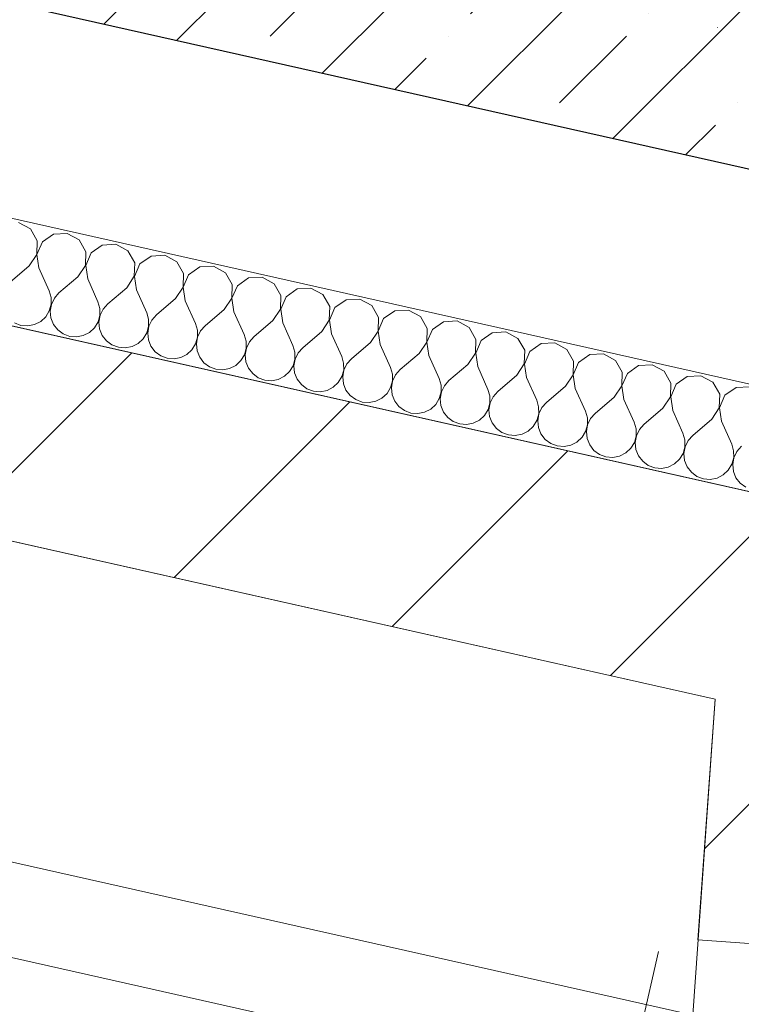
# Model space of a CAD drawing. Header units: millimetres. Extents: x -7213913 to -6930480, y 6129472 to 6353620.
# Tile 170 of 256: x -7186767 to -7186079, y 6172981 to 6173919. Entities that reach past the tile are written whole.
import ezdxf
from ezdxf.enums import TextEntityAlignment as Align

# ---------------------------------------------------------------- set-up
doc = ezdxf.new("R2010")
doc.units = ezdxf.units.MM
doc.header["$MEASUREMENT"] = 0
doc.linetypes.add('Штрихпунктирная', pattern=[670.277762, 352.777767, -176.388884, 0, -141.111112])
for name, color, linetype, lineweight in [('0_Ном._пера__1', 7, 'Continuous', 0), ('0_Ном._пера__120', 7, 'Continuous', 0), ('S - квартира_помещение.АР_Ном._пера__2', 8, 'Continuous', 15), ('АР-Стены_внутренние_пилоны.АР_Ном._пера__1', 7, 'Continuous', 30), ('АР-Стены_Перегородки_межквартирные_200.АР_Ном._пера__1', 7, 'Continuous', 30), ('АР-Чертеж-Оси_Осевые размеры.АР_Ном._пера__120', 7, 'Continuous', 0), ('АР-Чертеж-Размеры.АР_Ном._пера__1', 7, 'Continuous', 0), ('Паспорта Зон Archicad_Ном._пера__1', 7, 'Continuous', 0)]:
    doc.layers.add(name, color=color, linetype=linetype, lineweight=lineweight)
for name, color, linetype in [('S - квартира_помещение.АР', 7, 'Continuous'), ('АР-Стены_внутренние_пилоны.АР', 7, 'Continuous'), ('АР-Стены_Перегородки_межквартирные_200.АР', 7, 'Continuous'), ('АР-Чертеж-Оси_Осевые размеры.АР', 7, 'Continuous'), ('АР-Чертеж-Размеры.АР', 7, 'Continuous')]:
    doc.layers.add(name, color=color, linetype=linetype)
doc.styles.add('РЎР“Р•РќР•Р\xa0Р\x98Р\xa0_РЎРўР\x98Р›Р¬_1', font='txt')
doc.styles.add('РЎР“Р•РќР•Р\xa0Р\x98Р\xa0_РЎРўР\x98Р›Р¬_2', font='calibri.ttf')
doc.styles.add('РЎР“Р•РќР•Р\xa0Р\x98Р\xa0_РЎРўР\x98Р›Р¬_3', font='GOST_Common.ttf')
doc.styles.add('РЎР“Р•РќР•Р\xa0Р\x98Р\xa0_РЎРўР\x98Р›Р¬_5', font='GOTHIC.TTF')
doc.dimstyles.new('СГЕНЕРИР_СТИЛЬ__3', dxfattribs={"dimtxt": 129.999995, "dimasz": 142.5, "dimexe": 0.18, "dimexo": 300000, "dimgap": 0, "dimtad": 1, "dimdec": 0, "dimzin": 0, "dimdsep": 46, "dimtxsty": 'РЎР“Р•РќР•Р\xa0Р\x98Р\xa0_РЎРўР\x98Р›Р¬_3', "dimblk": 'ARROWHEAD_6', "dimblk1": 'ARROWHEAD_6', "dimblk2": 'ARROWHEAD_6', "dimcen": 0.09, "dimclrd": 7, "dimclre": 7, "dimclrt": 7, "dimazin": 0, "dimtfac": 1, "dimtdec": 4, "dimtmove": 0, "dimatfit": 3, "dimfxl": 1, "dimtolj": 1, "dimtzin": 0, "dimarcsym": 0})
doc.dimstyles.new('СГЕНЕРИР_СТИЛЬ__5', dxfattribs={"dimtxt": 200, "dimasz": 142.5, "dimexe": 0.18, "dimexo": 0.0625, "dimgap": 0, "dimtad": 1, "dimdec": 0, "dimzin": 0, "dimdsep": 46, "dimtxsty": 'РЎР“Р•РќР•Р\xa0Р\x98Р\xa0_РЎРўР\x98Р›Р¬_3', "dimblk": 'ARROWHEAD_6', "dimblk1": 'ARROWHEAD_6', "dimblk2": 'ARROWHEAD_6', "dimcen": 0.09, "dimse1": 1, "dimse2": 1, "dimclrd": 7, "dimclre": 7, "dimclrt": 7, "dimazin": 0, "dimtfac": 1, "dimtdec": 4, "dimtmove": 0, "dimatfit": 3, "dimfxl": 1, "dimtolj": 1, "dimtzin": 0, "dimarcsym": 0})
pattern_1 = [(45, (-6566190.34, 6562677.8), (-127.279217, 127.279217), [])]

# ---------------------------------------------------------------- blocks, each defined once
blk = doc.blocks.new('Кухня-столовая_1_37_10', base_point=(-7189706.6, 6172379.39))
at = {"layer": 'S - квартира_помещение.АР_Ном._пера__2', "color": 8, "linetype": 'Continuous', "lineweight": 15, "flags": 128}
blk.add_lwpolyline([(-7191575.17, 6171426.89), (-7190722.41, 6171235.37), (-7190722.63, 6171234.39), (-7186334.78, 6170248.9), (-7186314.01, 6170301.42), (-7186280.59, 6170774.66), (-7186280.57, 6170774.66), (-7186104.13, 6173271.83), (-7188699.21, 6173854.67), (-7193260.59, 6174879.12), (-7193758.06, 6172664.15), (-7191415.46, 6172138.01)], close=True, dxfattribs=at)
at = {"layer": 'Паспорта Зон Archicad_Ном._пера__1', "color": 7, "lineweight": 0, "style": 'РЎР“Р•РќР•Р\xa0Р\x98Р\xa0_РЎРўР\x98Р›Р¬_1'}
blk.add_attdef('ROOM_NUMBER', text='', height=250, rotation=347.34172, dxfattribs=at).set_placement((-7188108.72, 6171939.11), align=Align.MIDDLE_CENTER)
at = {"layer": 'Паспорта Зон Archicad_Ном._пера__1', "color": 7, "lineweight": 0, "style": 'РЎР“Р•РќР•Р\xa0Р\x98Р\xa0_РЎРўР\x98Р›Р¬_2'}
blk.add_attdef('ROOM_AREA', text='', height=200, rotation=347.34172, dxfattribs=at).set_placement((-7186570.13, 6170465.67), align=Align.MIDDLE_RIGHT)
blk = doc.blocks.new('Стена_24_10', base_point=(-7187679.25, 6174266.15))
at = {"layer": 'АР-Стены_внутренние_пилоны.АР', "linetype": 'Continuous', "lineweight": 0, "true_color": 0x000000}
h = blk.add_hatch(dxfattribs=at)
h.set_pattern_fill('ЖЕЛЕЗОБЕТОН__PROJECT__000A', color=18, style=0, pattern_type=2)
h.set_pattern_definition([(45, (-6566190.34, 6562677.8), (-84.852814, 84.852814), []), (45, (-6566232.77, 6562720.22), (-84.852814, 84.852814), [90, -30, 0, -30])])
h.paths.add_polyline_path([(-7184797.95, 6173747.14), (-7187529.9, 6174360.72), (-7187584.68, 6174116.79), (-7184852.74, 6173503.22)])
at = {"layer": 'АР-Стены_внутренние_пилоны.АР_Ном._пера__1', "color": 7, "linetype": 'Continuous', "lineweight": 30, "flags": 128}
blk.add_lwpolyline([(-7187584.68, 6174116.79), (-7184852.74, 6173503.22)], dxfattribs=at)
blk = doc.blocks.new('Стена_206_10', base_point=(-7193336.24, 6174998.62))
at = {"layer": 'АР-Стены_Перегородки_межквартирные_200.АР', "linetype": 'Continuous', "lineweight": 0, "true_color": 0x000000}
h = blk.add_hatch(dxfattribs=at)
h.set_pattern_fill('БЛОКИ_БЕТОННЫЕ_ЭФФЕКТИВН_28', color=18, style=0, pattern_type=2)
h.set_pattern_definition(pattern_1)
h.paths.add_polyline_path([(-7193260.58, 6174879.14), (-7185762.37, 6173195.08), (-7185718.54, 6173390.22), (-7193216.75, 6175074.28)])
at = {"layer": 'АР-Стены_Перегородки_межквартирные_200.АР_Ном._пера__1', "color": 7, "linetype": 'Continuous', "lineweight": 15, "flags": 128}
for points in [[(-7193260.58, 6174879.14), (-7186104.13, 6173271.84)], [(-7185718.54, 6173390.22), (-7191348.3, 6174654.63)]]:
    blk.add_lwpolyline(points, dxfattribs=at)
blk = doc.blocks.new('Стена_276_10', base_point=(-7185998.29, 6173350.55))
at = {"layer": 'АР-Стены_Перегородки_межквартирные_200.АР', "linetype": 'Continuous', "lineweight": 0, "true_color": 0x000000}
h = blk.add_hatch(dxfattribs=at)
h.set_pattern_fill('БЛОКИ_БЕТОННЫЕ_ЭФФЕКТИВН_28', color=18, style=0, pattern_type=2)
h.set_pattern_definition(pattern_1)
h.paths.add_polyline_path([(-7186104.13, 6173271.84), (-7186120.42, 6173042.46), (-7185920.92, 6173028.29), (-7185906.78, 6173227.51)])
at = {"layer": 'АР-Стены_Перегородки_межквартирные_200.АР_Ном._пера__1', "color": 7, "linetype": 'Continuous', "lineweight": 15, "flags": 128}
for points in [[(-7186104.13, 6173271.84), (-7186120.42, 6173042.46)], [(-7185920.92, 6173028.29), (-7185906.78, 6173227.51)], [(-7186120.42, 6173042.46), (-7185920.92, 6173028.29)]]:
    blk.add_lwpolyline(points, dxfattribs=at)
blk = doc.blocks.new('*X829', base_point=(-6566190.34, 6562677.79))
at = {"layer": '0_Ном._пера__1', "color": 7, "linetype": 'Continuous', "lineweight": 0}
for p, q in [((-7186756.56, 6173719.75), (-7186767.99, 6173725.96)), ((-7186750.1, 6173708.46), (-7186756.56, 6173719.75)), ((-7186734.53, 6173714.8), (-7186745.2, 6173707.35)), ((-7186721.53, 6173715.53), (-7186734.53, 6173714.8)), ((-7186710.1, 6173709.32), (-7186721.53, 6173715.53)), ((-7186703.64, 6173698.02), (-7186710.1, 6173709.32)), ((-7186750.54, 6173695.45), (-7186750.1, 6173708.46)), ((-7186745.2, 6173707.35), (-7186750.36, 6173695.41)), ((-7186688.06, 6173704.37), (-7186698.73, 6173696.92)), ((-7186675.07, 6173705.09), (-7186688.06, 6173704.37)), ((-7186663.64, 6173698.88), (-7186675.07, 6173705.09)), ((-7186757.76, 6173684.62), (-7186750.54, 6173695.45)), ((-7186750.36, 6173695.41), (-7186748.47, 6173682.53)), ((-7186704.08, 6173685.02), (-7186703.64, 6173698.02)), ((-7186698.73, 6173696.92), (-7186703.89, 6173684.97)), ((-7186657.18, 6173687.59), (-7186663.64, 6173698.88)), ((-7186641.6, 6173693.93), (-7186652.27, 6173686.48)), ((-7186628.61, 6173694.66), (-7186641.6, 6173693.93)), ((-7186617.18, 6173688.45), (-7186628.61, 6173694.66)), ((-7186757.76, 6173684.62), (-7186775.87, 6173669.17)), ((-7186748.47, 6173682.53), (-7186738.7, 6173660.82)), ((-7186711.3, 6173674.19), (-7186704.08, 6173685.02)), ((-7186703.89, 6173684.97), (-7186702, 6173672.1)), ((-7186657.62, 6173674.58), (-7186657.18, 6173687.59)), ((-7186652.27, 6173686.48), (-7186657.43, 6173674.54)), ((-7186610.72, 6173677.15), (-7186617.18, 6173688.45)), ((-7186595.14, 6173683.5), (-7186605.81, 6173676.05)), ((-7186582.15, 6173684.22), (-7186595.14, 6173683.5)), ((-7186570.71, 6173678.01), (-7186582.15, 6173684.22)), ((-7186711.3, 6173674.19), (-7186729.41, 6173658.73)), ((-7186702, 6173672.1), (-7186692.24, 6173650.38)), ((-7186664.83, 6173663.75), (-7186657.62, 6173674.58)), ((-7186657.43, 6173674.54), (-7186655.54, 6173661.66)), ((-7186611.16, 6173664.15), (-7186610.72, 6173677.15)), ((-7186605.81, 6173676.05), (-7186610.97, 6173664.1)), ((-7186564.25, 6173666.72), (-7186570.71, 6173678.01)), ((-7186548.68, 6173673.06), (-7186559.35, 6173665.61)), ((-7186535.69, 6173673.79), (-7186548.68, 6173673.06)), ((-7186524.25, 6173667.58), (-7186535.69, 6173673.79)), ((-7186664.83, 6173663.75), (-7186682.95, 6173648.3)), ((-7186618.37, 6173653.32), (-7186611.16, 6173664.15)), ((-7186610.97, 6173664.1), (-7186609.08, 6173651.23)), ((-7186564.7, 6173653.71), (-7186564.25, 6173666.72)), ((-7186559.35, 6173665.61), (-7186564.51, 6173653.67)), ((-7186517.79, 6173656.28), (-7186524.25, 6173667.58)), ((-7186502.22, 6173662.63), (-7186512.89, 6173655.18)), ((-7186489.22, 6173663.35), (-7186502.22, 6173662.63)), ((-7186477.79, 6173657.14), (-7186489.22, 6173663.35)), ((-7186736.86, 6173654.51), (-7186738.7, 6173660.82)), ((-7186736.81, 6173647.94), (-7186736.86, 6173654.51)), ((-7186733.77, 6173653.82), (-7186736.62, 6173647.9)), ((-7186729.41, 6173658.73), (-7186733.77, 6173653.82)), ((-7186655.54, 6173661.66), (-7186645.78, 6173639.95)), ((-7186618.37, 6173653.32), (-7186636.49, 6173637.86)), ((-7186571.91, 6173642.88), (-7186564.7, 6173653.71)), ((-7186564.51, 6173653.67), (-7186562.62, 6173640.79)), ((-7186518.24, 6173643.28), (-7186517.79, 6173656.28)), ((-7186512.89, 6173655.18), (-7186518.05, 6173643.23)), ((-7186471.33, 6173645.85), (-7186477.79, 6173657.14)), ((-7186442.76, 6173652.92), (-7186455.76, 6173652.19)), ((-7186431.33, 6173646.71), (-7186442.76, 6173652.92)), ((-7186738.56, 6173641.61), (-7186736.81, 6173647.94)), ((-7186736.62, 6173647.9), (-7186737.75, 6173641.43)), ((-7186690.4, 6173644.08), (-7186692.24, 6173650.38)), ((-7186690.35, 6173637.51), (-7186690.4, 6173644.08)), ((-7186687.31, 6173643.38), (-7186690.16, 6173637.47)), ((-7186682.95, 6173648.3), (-7186687.31, 6173643.38)), ((-7186609.08, 6173651.23), (-7186599.32, 6173629.51)), ((-7186525.45, 6173632.45), (-7186518.24, 6173643.28)), ((-7186518.05, 6173643.23), (-7186516.16, 6173630.36)), ((-7186471.77, 6173632.84), (-7186471.33, 6173645.85)), ((-7186466.43, 6173644.74), (-7186471.59, 6173632.8)), ((-7186455.76, 6173652.19), (-7186466.43, 6173644.74)), ((-7186424.87, 6173635.41), (-7186431.33, 6173646.71)), ((-7186746.79, 6173631.53), (-7186741.97, 6173636)), ((-7186741.97, 6173636), (-7186738.56, 6173641.61)), ((-7186737.75, 6173641.43), (-7186737.07, 6173634.9)), ((-7186737.07, 6173634.9), (-7186734.62, 6173628.8)), ((-7186692.1, 6173631.18), (-7186690.35, 6173637.51)), ((-7186690.16, 6173637.47), (-7186691.29, 6173631)), ((-7186643.94, 6173633.64), (-7186645.78, 6173639.95)), ((-7186636.49, 6173637.86), (-7186640.85, 6173632.95)), ((-7186571.91, 6173642.88), (-7186590.02, 6173627.43)), ((-7186562.62, 6173640.79), (-7186552.85, 6173619.08)), ((-7186425.31, 6173622.41), (-7186424.87, 6173635.41)), ((-7186419.96, 6173634.31), (-7186425.12, 6173622.36)), ((-7186409.29, 6173641.76), (-7186419.96, 6173634.31)), ((-7186396.3, 6173642.49), (-7186409.29, 6173641.76)), ((-7186384.87, 6173636.27), (-7186396.3, 6173642.49)), ((-7186378.41, 6173624.98), (-7186384.87, 6173636.27)), ((-7186771.78, 6173630.13), (-7186765.63, 6173627.82)), ((-7186765.63, 6173627.82), (-7186759.09, 6173627.28)), ((-7186759.09, 6173627.28), (-7186752.64, 6173628.55)), ((-7186752.64, 6173628.55), (-7186746.79, 6173631.53)), ((-7186734.62, 6173628.8), (-7186730.61, 6173623.6)), ((-7186700.33, 6173621.1), (-7186695.51, 6173625.56)), ((-7186695.51, 6173625.56), (-7186692.1, 6173631.18)), ((-7186691.29, 6173631), (-7186690.6, 6173624.46)), ((-7186690.6, 6173624.46), (-7186688.16, 6173618.36)), ((-7186645.64, 6173620.74), (-7186643.89, 6173627.07)), ((-7186643.7, 6173627.03), (-7186644.83, 6173620.56)), ((-7186643.89, 6173627.07), (-7186643.94, 6173633.64)), ((-7186640.85, 6173632.95), (-7186643.7, 6173627.03)), ((-7186597.47, 6173623.21), (-7186599.32, 6173629.51)), ((-7186590.02, 6173627.43), (-7186594.38, 6173622.51)), ((-7186525.45, 6173632.45), (-7186543.56, 6173616.99)), ((-7186516.16, 6173630.36), (-7186506.39, 6173608.64)), ((-7186478.99, 6173622.01), (-7186471.77, 6173632.84)), ((-7186471.59, 6173632.8), (-7186469.7, 6173619.92)), ((-7186378.85, 6173611.97), (-7186378.41, 6173624.98)), ((-7186362.83, 6173631.32), (-7186373.5, 6173623.88)), ((-7186349.84, 6173632.05), (-7186362.83, 6173631.32)), ((-7186338.41, 6173625.84), (-7186349.84, 6173632.05)), ((-7186331.95, 6173614.54), (-7186338.41, 6173625.84)), ((-7186730.61, 6173623.6), (-7186725.32, 6173619.7)), ((-7186725.32, 6173619.7), (-7186719.17, 6173617.39)), ((-7186719.17, 6173617.39), (-7186712.62, 6173616.85)), ((-7186712.62, 6173616.85), (-7186706.18, 6173618.12)), ((-7186706.18, 6173618.12), (-7186700.33, 6173621.1)), ((-7186688.16, 6173618.36), (-7186684.14, 6173613.17)), ((-7186653.86, 6173610.66), (-7186649.05, 6173615.13)), ((-7186649.05, 6173615.13), (-7186645.64, 6173620.74)), ((-7186644.83, 6173620.56), (-7186644.14, 6173614.03)), ((-7186599.17, 6173610.31), (-7186597.43, 6173616.64)), ((-7186597.24, 6173616.6), (-7186598.36, 6173610.13)), ((-7186597.43, 6173616.64), (-7186597.47, 6173623.21)), ((-7186594.38, 6173622.51), (-7186597.24, 6173616.6)), ((-7186551.01, 6173612.77), (-7186552.85, 6173619.08)), ((-7186543.56, 6173616.99), (-7186547.92, 6173612.08)), ((-7186478.99, 6173622.01), (-7186497.1, 6173606.56)), ((-7186469.7, 6173619.92), (-7186459.93, 6173598.21)), ((-7186432.53, 6173611.58), (-7186425.31, 6173622.41)), ((-7186425.12, 6173622.36), (-7186423.23, 6173609.49)), ((-7186373.5, 6173623.88), (-7186378.66, 6173611.93)), ((-7186316.37, 6173620.89), (-7186327.04, 6173613.44)), ((-7186303.38, 6173621.62), (-7186316.37, 6173620.89)), ((-7186291.94, 6173615.4), (-7186303.38, 6173621.62)), ((-7186285.48, 6173604.11), (-7186291.94, 6173615.4)), ((-7186684.14, 6173613.17), (-7186678.86, 6173609.26)), ((-7186678.86, 6173609.26), (-7186672.71, 6173606.95)), ((-7186672.71, 6173606.95), (-7186666.16, 6173606.41)), ((-7186666.16, 6173606.41), (-7186659.72, 6173607.68)), ((-7186659.72, 6173607.68), (-7186653.86, 6173610.66)), ((-7186644.14, 6173614.03), (-7186641.7, 6173607.93)), ((-7186641.7, 6173607.93), (-7186637.68, 6173602.73)), ((-7186602.59, 6173604.69), (-7186599.17, 6173610.31)), ((-7186598.36, 6173610.13), (-7186597.68, 6173603.59)), ((-7186552.71, 6173599.87), (-7186550.96, 6173606.2)), ((-7186550.78, 6173606.16), (-7186551.9, 6173599.69)), ((-7186550.96, 6173606.2), (-7186551.01, 6173612.77)), ((-7186547.92, 6173612.08), (-7186550.78, 6173606.16)), ((-7186504.55, 6173602.34), (-7186506.39, 6173608.64)), ((-7186497.1, 6173606.56), (-7186501.46, 6173601.64)), ((-7186432.53, 6173611.58), (-7186450.64, 6173596.12)), ((-7186423.23, 6173609.49), (-7186413.47, 6173587.77)), ((-7186386.06, 6173601.14), (-7186378.85, 6173611.97)), ((-7186378.66, 6173611.93), (-7186376.77, 6173599.05)), ((-7186332.39, 6173601.54), (-7186331.95, 6173614.54)), ((-7186327.04, 6173613.44), (-7186332.2, 6173601.49)), ((-7186269.91, 6173610.45), (-7186280.58, 6173603.01)), ((-7186256.92, 6173611.18), (-7186269.91, 6173610.45)), ((-7186245.48, 6173604.97), (-7186256.92, 6173611.18)), ((-7186637.68, 6173602.73), (-7186632.4, 6173598.83)), ((-7186632.4, 6173598.83), (-7186626.25, 6173596.52)), ((-7186626.25, 6173596.52), (-7186619.7, 6173595.98)), ((-7186619.7, 6173595.98), (-7186613.26, 6173597.25)), ((-7186613.26, 6173597.25), (-7186607.4, 6173600.23)), ((-7186607.4, 6173600.23), (-7186602.59, 6173604.69)), ((-7186597.68, 6173603.59), (-7186595.24, 6173597.49)), ((-7186595.24, 6173597.49), (-7186591.22, 6173592.3)), ((-7186556.12, 6173594.26), (-7186552.71, 6173599.87)), ((-7186551.9, 6173599.69), (-7186551.22, 6173593.16)), ((-7186504.5, 6173595.77), (-7186504.55, 6173602.34)), ((-7186501.46, 6173601.64), (-7186504.31, 6173595.73)), ((-7186458.09, 6173591.9), (-7186459.93, 6173598.21)), ((-7186386.06, 6173601.14), (-7186404.18, 6173585.69)), ((-7186376.77, 6173599.05), (-7186367.01, 6173577.34)), ((-7186339.6, 6173590.71), (-7186332.39, 6173601.54)), ((-7186332.2, 6173601.49), (-7186330.31, 6173588.62)), ((-7186285.93, 6173591.1), (-7186285.48, 6173604.11)), ((-7186280.58, 6173603.01), (-7186285.74, 6173591.06)), ((-7186239.02, 6173593.67), (-7186245.48, 6173604.97)), ((-7186223.45, 6173600.02), (-7186234.12, 6173592.57)), ((-7186210.45, 6173600.75), (-7186223.45, 6173600.02)), ((-7186199.02, 6173594.53), (-7186210.45, 6173600.75)), ((-7186591.22, 6173592.3), (-7186585.94, 6173588.39)), ((-7186585.94, 6173588.39), (-7186579.79, 6173586.08)), ((-7186566.79, 6173586.81), (-7186560.94, 6173589.79)), ((-7186560.94, 6173589.79), (-7186556.12, 6173594.26)), ((-7186551.22, 6173593.16), (-7186548.78, 6173587.06)), ((-7186548.78, 6173587.06), (-7186544.76, 6173581.86)), ((-7186509.66, 6173583.82), (-7186506.25, 6173589.44)), ((-7186506.25, 6173589.44), (-7186504.5, 6173595.77)), ((-7186504.31, 6173595.73), (-7186505.44, 6173589.26)), ((-7186505.44, 6173589.26), (-7186504.76, 6173582.72)), ((-7186458.04, 6173585.33), (-7186458.09, 6173591.9)), ((-7186455, 6173591.21), (-7186457.85, 6173585.29)), ((-7186450.64, 6173596.12), (-7186455, 6173591.21)), ((-7186411.63, 6173581.47), (-7186413.47, 6173587.77)), ((-7186339.6, 6173590.71), (-7186357.72, 6173575.25)), ((-7186330.31, 6173588.62), (-7186320.55, 6173566.9)), ((-7186293.14, 6173580.27), (-7186285.93, 6173591.1)), ((-7186285.74, 6173591.06), (-7186283.85, 6173578.18)), ((-7186239.47, 6173580.67), (-7186239.02, 6173593.67)), ((-7186234.12, 6173592.57), (-7186239.28, 6173580.62)), ((-7186192.56, 6173583.24), (-7186199.02, 6173594.53)), ((-7186176.99, 6173589.58), (-7186187.66, 6173582.14)), ((-7186163.99, 6173590.31), (-7186176.99, 6173589.58)), ((-7186152.56, 6173584.1), (-7186163.99, 6173590.31)), ((-7186579.79, 6173586.08), (-7186573.24, 6173585.54)), ((-7186573.24, 6173585.54), (-7186566.79, 6173586.81)), ((-7186544.76, 6173581.86), (-7186539.47, 6173577.96)), ((-7186539.47, 6173577.96), (-7186533.33, 6173575.65)), ((-7186520.33, 6173576.38), (-7186514.48, 6173579.36)), ((-7186514.48, 6173579.36), (-7186509.66, 6173583.82)), ((-7186504.76, 6173582.72), (-7186502.31, 6173576.62)), ((-7186463.2, 6173573.39), (-7186459.79, 6173579)), ((-7186459.79, 6173579), (-7186458.04, 6173585.33)), ((-7186457.85, 6173585.29), (-7186458.98, 6173578.82)), ((-7186458.98, 6173578.82), (-7186458.3, 6173572.29)), ((-7186411.58, 6173574.9), (-7186411.63, 6173581.47)), ((-7186408.54, 6173580.78), (-7186411.39, 6173574.86)), ((-7186404.18, 6173585.69), (-7186408.54, 6173580.78)), ((-7186293.14, 6173580.27), (-7186311.25, 6173564.82)), ((-7186283.85, 6173578.18), (-7186274.08, 6173556.47)), ((-7186246.68, 6173569.84), (-7186239.47, 6173580.67)), ((-7186239.28, 6173580.62), (-7186237.39, 6173567.75)), ((-7186193, 6173570.23), (-7186192.56, 6173583.24)), ((-7186187.66, 6173582.14), (-7186192.82, 6173570.19)), ((-7186146.1, 6173572.8), (-7186152.56, 6173584.1)), ((-7186130.52, 6173579.15), (-7186141.19, 6173571.7)), ((-7186117.53, 6173579.88), (-7186130.52, 6173579.15)), ((-7186106.1, 6173573.66), (-7186117.53, 6173579.88)), ((-7186533.33, 6173575.65), (-7186526.78, 6173575.11)), ((-7186526.78, 6173575.11), (-7186520.33, 6173576.38)), ((-7186502.31, 6173576.62), (-7186498.3, 6173571.43)), ((-7186498.3, 6173571.43), (-7186493.01, 6173567.52)), ((-7186473.87, 6173565.94), (-7186468.02, 6173568.92)), ((-7186468.02, 6173568.92), (-7186463.2, 6173573.39)), ((-7186458.3, 6173572.29), (-7186455.85, 6173566.19)), ((-7186416.74, 6173562.95), (-7186413.33, 6173568.57)), ((-7186413.33, 6173568.57), (-7186411.58, 6173574.9)), ((-7186411.39, 6173574.86), (-7186412.52, 6173568.39)), ((-7186412.52, 6173568.39), (-7186411.83, 6173561.85)), ((-7186365.17, 6173571.03), (-7186367.01, 6173577.34)), ((-7186365.12, 6173564.46), (-7186365.17, 6173571.03)), ((-7186362.08, 6173570.34), (-7186364.93, 6173564.42)), ((-7186357.72, 6173575.25), (-7186362.08, 6173570.34)), ((-7186246.68, 6173569.84), (-7186264.79, 6173554.38)), ((-7186200.22, 6173559.4), (-7186193, 6173570.23)), ((-7186192.82, 6173570.19), (-7186190.93, 6173557.32)), ((-7186146.54, 6173559.8), (-7186146.1, 6173572.8)), ((-7186141.19, 6173571.7), (-7186146.35, 6173559.75)), ((-7186099.64, 6173562.37), (-7186106.1, 6173573.66)), ((-7186084.06, 6173568.71), (-7186094.73, 6173561.27)), ((-7186071.07, 6173569.44), (-7186084.06, 6173568.71)), ((-7186493.01, 6173567.52), (-7186486.86, 6173565.21)), ((-7186486.86, 6173565.21), (-7186480.32, 6173564.67)), ((-7186480.32, 6173564.67), (-7186473.87, 6173565.94)), ((-7186455.85, 6173566.19), (-7186451.84, 6173560.99)), ((-7186451.84, 6173560.99), (-7186446.55, 6173557.09)), ((-7186421.56, 6173558.49), (-7186416.74, 6173562.95)), ((-7186411.83, 6173561.85), (-7186409.39, 6173555.75)), ((-7186366.87, 6173558.13), (-7186365.12, 6173564.46)), ((-7186364.93, 6173564.42), (-7186366.06, 6173557.95)), ((-7186318.7, 6173560.6), (-7186320.55, 6173566.9)), ((-7186318.66, 6173554.03), (-7186318.7, 6173560.6)), ((-7186315.61, 6173559.91), (-7186318.47, 6173553.99)), ((-7186311.25, 6173564.82), (-7186315.61, 6173559.91)), ((-7186237.39, 6173567.75), (-7186227.62, 6173546.03)), ((-7186200.22, 6173559.4), (-7186218.33, 6173543.95)), ((-7186153.76, 6173548.97), (-7186146.54, 6173559.8)), ((-7186146.35, 6173559.75), (-7186144.46, 6173546.88)), ((-7186100.08, 6173549.36), (-7186099.64, 6173562.37)), ((-7186094.73, 6173561.27), (-7186099.89, 6173549.32)), ((-7186446.55, 6173557.09), (-7186440.4, 6173554.78)), ((-7186440.4, 6173554.78), (-7186433.85, 6173554.24)), ((-7186433.85, 6173554.24), (-7186427.41, 6173555.51)), ((-7186427.41, 6173555.51), (-7186421.56, 6173558.49)), ((-7186409.39, 6173555.75), (-7186405.37, 6173550.56)), ((-7186405.37, 6173550.56), (-7186400.09, 6173546.65)), ((-7186375.09, 6173548.05), (-7186370.28, 6173552.52)), ((-7186370.28, 6173552.52), (-7186366.87, 6173558.13)), ((-7186366.06, 6173557.95), (-7186365.37, 6173551.42)), ((-7186365.37, 6173551.42), (-7186362.93, 6173545.32)), ((-7186320.4, 6173547.7), (-7186318.66, 6173554.03)), ((-7186318.47, 6173553.99), (-7186319.59, 6173547.52)), ((-7186272.24, 6173550.16), (-7186274.08, 6173556.47)), ((-7186272.19, 6173543.6), (-7186272.24, 6173550.16)), ((-7186269.15, 6173549.47), (-7186272.01, 6173543.55)), ((-7186264.79, 6173554.38), (-7186269.15, 6173549.47)), ((-7186190.93, 6173557.32), (-7186181.16, 6173535.6)), ((-7186107.29, 6173538.53), (-7186100.08, 6173549.36)), ((-7186400.09, 6173546.65), (-7186393.94, 6173544.34)), ((-7186393.94, 6173544.34), (-7186387.39, 6173543.8)), ((-7186387.39, 6173543.8), (-7186380.95, 6173545.07)), ((-7186380.95, 6173545.07), (-7186375.09, 6173548.05)), ((-7186362.93, 6173545.32), (-7186358.91, 6173540.12)), ((-7186358.91, 6173540.12), (-7186353.63, 6173536.22)), ((-7186328.63, 6173537.62), (-7186323.82, 6173542.08)), ((-7186323.82, 6173542.08), (-7186320.4, 6173547.7)), ((-7186319.59, 6173547.52), (-7186318.91, 6173540.98)), ((-7186318.91, 6173540.98), (-7186316.47, 6173534.88)), ((-7186273.94, 6173537.26), (-7186272.19, 6173543.6)), ((-7186272.01, 6173543.55), (-7186273.13, 6173537.08)), ((-7186225.78, 6173539.73), (-7186227.62, 6173546.03)), ((-7186218.33, 6173543.95), (-7186222.69, 6173539.04)), ((-7186153.76, 6173548.97), (-7186171.87, 6173533.51)), ((-7186144.46, 6173546.88), (-7186134.7, 6173525.16)), ((-7186099.89, 6173549.32), (-7186098, 6173536.45)), ((-7186353.63, 6173536.22), (-7186347.48, 6173533.91)), ((-7186347.48, 6173533.91), (-7186340.93, 6173533.37)), ((-7186340.93, 6173533.37), (-7186334.49, 6173534.64)), ((-7186334.49, 6173534.64), (-7186328.63, 6173537.62)), ((-7186316.47, 6173534.88), (-7186312.45, 6173529.69)), ((-7186282.17, 6173527.18), (-7186277.35, 6173531.65)), ((-7186277.35, 6173531.65), (-7186273.94, 6173537.26)), ((-7186273.13, 6173537.08), (-7186272.45, 6173530.55)), ((-7186227.48, 6173526.83), (-7186225.73, 6173533.16)), ((-7186225.54, 6173533.12), (-7186226.67, 6173526.65)), ((-7186225.73, 6173533.16), (-7186225.78, 6173539.73)), ((-7186222.69, 6173539.04), (-7186225.54, 6173533.12)), ((-7186179.32, 6173529.29), (-7186181.16, 6173535.6)), ((-7186171.87, 6173533.51), (-7186176.23, 6173528.6)), ((-7186107.29, 6173538.53), (-7186125.41, 6173523.08)), ((-7186098, 6173536.45), (-7186088.24, 6173514.73)), ((-7186312.45, 6173529.69), (-7186307.17, 6173525.78)), ((-7186307.17, 6173525.78), (-7186301.02, 6173523.47)), ((-7186301.02, 6173523.47), (-7186294.47, 6173522.93)), ((-7186294.47, 6173522.93), (-7186288.02, 6173524.2)), ((-7186288.02, 6173524.2), (-7186282.17, 6173527.18)), ((-7186272.45, 6173530.55), (-7186270.01, 6173524.45)), ((-7186270.01, 6173524.45), (-7186265.99, 6173519.25)), ((-7186235.71, 6173516.75), (-7186230.89, 6173521.21)), ((-7186230.89, 6173521.21), (-7186227.48, 6173526.83)), ((-7186226.67, 6173526.65), (-7186225.99, 6173520.11)), ((-7186181.02, 6173516.39), (-7186179.27, 6173522.73)), ((-7186179.08, 6173522.68), (-7186180.21, 6173516.21)), ((-7186179.27, 6173522.73), (-7186179.32, 6173529.29)), ((-7186176.23, 6173528.6), (-7186179.08, 6173522.68)), ((-7186132.86, 6173518.86), (-7186134.7, 6173525.16)), ((-7186125.41, 6173523.08), (-7186129.77, 6173518.17)), ((-7186265.99, 6173519.25), (-7186260.7, 6173515.35)), ((-7186260.7, 6173515.35), (-7186254.56, 6173513.04)), ((-7186254.56, 6173513.04), (-7186248.01, 6173512.5)), ((-7186248.01, 6173512.5), (-7186241.56, 6173513.77)), ((-7186241.56, 6173513.77), (-7186235.71, 6173516.75)), ((-7186225.99, 6173520.11), (-7186223.54, 6173514.02)), ((-7186223.54, 6173514.02), (-7186219.53, 6173508.82)), ((-7186184.43, 6173510.78), (-7186181.02, 6173516.39)), ((-7186180.21, 6173516.21), (-7186179.53, 6173509.68)), ((-7186134.56, 6173505.96), (-7186132.81, 6173512.29)), ((-7186132.62, 6173512.25), (-7186133.75, 6173505.78)), ((-7186132.81, 6173512.29), (-7186132.86, 6173518.86)), ((-7186129.77, 6173518.17), (-7186132.62, 6173512.25)), ((-7186086.4, 6173508.42), (-7186088.24, 6173514.73)), ((-7186078.95, 6173512.64), (-7186083.31, 6173507.73)), ((-7186219.53, 6173508.82), (-7186214.24, 6173504.91)), ((-7186214.24, 6173504.91), (-7186208.09, 6173502.6)), ((-7186208.09, 6173502.6), (-7186201.55, 6173502.06)), ((-7186201.55, 6173502.06), (-7186195.1, 6173503.33)), ((-7186195.1, 6173503.33), (-7186189.25, 6173506.31)), ((-7186189.25, 6173506.31), (-7186184.43, 6173510.78)), ((-7186179.53, 6173509.68), (-7186177.08, 6173503.58)), ((-7186177.08, 6173503.58), (-7186173.07, 6173498.38)), ((-7186137.97, 6173500.34), (-7186134.56, 6173505.96)), ((-7186133.75, 6173505.78), (-7186133.06, 6173499.24)), ((-7186086.35, 6173501.86), (-7186086.4, 6173508.42)), ((-7186083.31, 6173507.73), (-7186086.16, 6173501.81)), ((-7186173.07, 6173498.38), (-7186167.78, 6173494.48)), ((-7186167.78, 6173494.48), (-7186161.63, 6173492.17)), ((-7186148.64, 6173492.9), (-7186142.79, 6173495.88)), ((-7186142.79, 6173495.88), (-7186137.97, 6173500.34)), ((-7186133.06, 6173499.24), (-7186130.62, 6173493.15)), ((-7186130.62, 6173493.15), (-7186126.6, 6173487.95)), ((-7186091.51, 6173489.91), (-7186088.1, 6173495.52)), ((-7186088.1, 6173495.52), (-7186086.35, 6173501.86)), ((-7186086.16, 6173501.81), (-7186087.29, 6173495.34)), ((-7186087.29, 6173495.34), (-7186086.6, 6173488.81)), ((-7186161.63, 6173492.17), (-7186155.08, 6173491.63)), ((-7186155.08, 6173491.63), (-7186148.64, 6173492.9)), ((-7186126.6, 6173487.95), (-7186121.32, 6173484.04)), ((-7186121.32, 6173484.04), (-7186115.17, 6173481.73)), ((-7186102.18, 6173482.46), (-7186096.32, 6173485.44)), ((-7186096.32, 6173485.44), (-7186091.51, 6173489.91)), ((-7186086.6, 6173488.81), (-7186084.16, 6173482.71)), ((-7186115.17, 6173481.73), (-7186108.62, 6173481.19)), ((-7186108.62, 6173481.19), (-7186102.18, 6173482.46)), ((-7186084.16, 6173482.71), (-7186080.14, 6173477.51)), ((-7186080.14, 6173477.51), (-7186074.86, 6173473.61))]:
    blk.add_line(p, q, dxfattribs=at)
blk = doc.blocks.new('Стена_392_10', base_point=(-7187579.72, 6173910.71))
at = {"layer": '0_Ном._пера__1', "color": 7, "linetype": 'Continuous', "lineweight": 0, "flags": 128}
for points in [[(-7184945.34, 6173319.05), (-7187579.72, 6173910.71)], [(-7187601.63, 6173813.14), (-7184869.69, 6173199.57)]]:
    blk.add_lwpolyline(points, dxfattribs=at)
at = {"color": 7, "lineweight": 0}
blk.add_blockref('*X829', (-6566190.34, 6562677.79), dxfattribs=at)
blk = doc.blocks.new('Полилиния_1_10', base_point=(-7183881.2, 6172466.87))
at = {"layer": '0_Ном._пера__120', "color": 7, "linetype": 'Continuous', "lineweight": 0, "flags": 128}
blk.add_lwpolyline([(-7183881.2, 6172466.87), (-7186841.84, 6173131.81), (-7187722.3, 6174095.03)], dxfattribs=at)
blk = doc.blocks.new('*D901', base_point=(-6566190.34, 6562677.79))
at = {"layer": 'АР-Чертеж-Размеры.АР_Ном._пера__1', "color": 7, "linetype": 'Continuous', "lineweight": 0, "transparency": 16777216}
for p, q in [((-7187487.23, 6174550.69), (-7187548.86, 6174276.27)), ((-7187428.44, 6174470.22), (-7187607.66, 6174356.74)), ((-7187518.05, 6174413.48), (-7187627.81, 6174438.13)), ((-7184786.1, 6173799.9), (-7187518.05, 6174413.48)), ((-7184755.29, 6173937.11), (-7184816.92, 6173662.69)), ((-7184875.72, 6173743.16), (-7184696.49, 6173856.64)), ((-7184676.34, 6173775.25), (-7184786.1, 6173799.9))]:
    blk.add_line(p, q, dxfattribs=at)
at = {"layer": 'АР-Чертеж-Размеры.АР_Ном._пера__1', "color": 7, "lineweight": 0, "transparency": 16777216, "insert": (-7186348.01, 6174177.34), "char_height": 130, "attachment_point": 7, "rotation": 347.34172, "style": 'РЎР“Р•РќР•Р\xa0Р\x98Р\xa0_РЎРўР\x98Р›Р¬_3'}
blk.add_mtext('\\A1;{\\pql;\\fGOST Common|b0|i0|c204|p0;\\W1.000000;2\xa0800}', dxfattribs=at)
blk = doc.blocks.new('ARROWHEAD_6')
at = {"color": 0, "linetype": 'Continuous', "lineweight": 0}
for p, q in [((-0.5, -0.5), (0.5, 0.5)), ((0, 0), (-1, 0))]:
    blk.add_line(p, q, dxfattribs=at)
blk = doc.blocks.new('*D1110', base_point=(-6566190.34, 6562677.79))
at = {"layer": 'АР-Чертеж-Размеры.АР_Ном._пера__1', "color": 7, "linetype": 'Continuous', "lineweight": 0, "transparency": 16777216}
for p, q in [((-7190972.93, 6174112.75), (-7191034.56, 6173838.34)), ((-7190914.13, 6174032.28), (-7191093.36, 6173918.8)), ((-7191003.74, 6173975.54), (-7191113.51, 6174000.19)), ((-7186188.95, 6172894.18), (-7191003.74, 6173975.54)), ((-7186158.14, 6173031.38), (-7186219.77, 6172756.97)), ((-7186278.56, 6172837.43), (-7186099.34, 6172950.92)), ((-7186079.19, 6172869.52), (-7186188.95, 6172894.18))]:
    blk.add_line(p, q, dxfattribs=at)
at = {"layer": 'АР-Чертеж-Размеры.АР_Ном._пера__1', "color": 7, "lineweight": 0, "transparency": 16777216, "insert": (-7188907.64, 6173545.77), "char_height": 200, "attachment_point": 7, "rotation": 347.34184, "style": 'РЎР“Р•РќР•Р\xa0Р\x98Р\xa0_РЎРўР\x98Р›Р¬_3'}
blk.add_mtext('\\A1;{\\pql;\\fGOST Common|b0|i0|c204|p0;\\W1.000000;4\xa0935}', dxfattribs=at)
blk = doc.blocks.new('Стандартный Маркер Сетки[188]_10', base_point=(-7209178.45, 6179094.59))
at = {"layer": 'АР-Чертеж-Оси_Осевые размеры.АР_Ном._пера__120', "color": 7, "linetype": 'Штрихпунктирная', "lineweight": 0}
blk.add_line((-7208202.75, 6178875.45), (-7184083.84, 6173458.47), dxfattribs=at)
at = {"layer": 'АР-Чертеж-Оси_Осевые размеры.АР_Ном._пера__120', "color": 7, "lineweight": 0, "style": 'РЎР“Р•РќР•Р\xa0Р\x98Р\xa0_РЎРўР\x98Р›Р¬_5'}
blk.add_attdef('AC_MarkerText_1', text='', height=350, rotation=347.34172, dxfattribs=at).set_placement((-7209596.37, 6179385.23), align=Align.TOP_CENTER)
blk = doc.blocks.new('Стандартный Маркер Сетки[212]_10', base_point=(-7209178.45, 6179094.59))
at = {"layer": 'АР-Чертеж-Оси_Осевые размеры.АР_Ном._пера__120', "color": 7, "linetype": 'Штрихпунктирная', "lineweight": 0}
blk.add_line((-7208202.75, 6178875.45), (-7184083.84, 6173458.47), dxfattribs=at)
at = {"layer": 'АР-Чертеж-Оси_Осевые размеры.АР_Ном._пера__120', "color": 7, "lineweight": 0, "style": 'РЎР“Р•РќР•Р\xa0Р\x98Р\xa0_РЎРўР\x98Р›Р¬_5'}
blk.add_attdef('AC_MarkerText_1', text='', height=350, rotation=347.34172, dxfattribs=at).set_placement((-7209596.37, 6179385.23), align=Align.TOP_CENTER)

msp = doc.modelspace()

# ---------------------------------------------------------------- linework, layer by layer
at = {"layer": 'S - квартира_помещение.АР', "color": 254, "linetype": 'Continuous', "lineweight": 0, "true_color": 0xd8d8d8, "flags": 128}
msp.add_lwpolyline([(-7191575.17, 6171426.89), (-7190722.41, 6171235.37), (-7190722.63, 6171234.39), (-7186334.78, 6170248.9), (-7186314.01, 6170301.42), (-7186280.59, 6170774.66), (-7186280.57, 6170774.66), (-7186104.13, 6173271.83), (-7188699.21, 6173854.67), (-7193260.59, 6174879.12), (-7193758.06, 6172664.15), (-7191415.46, 6172138.01)], close=True, dxfattribs=at)

# ---------------------------------------------------------------- block references
at = {"color": 7, "linetype": 'Continuous', "lineweight": 0}
msp.add_blockref('Полилиния_1_10', (-7183881.2, 6172466.87), dxfattribs=at)
at = {"color": 7, "lineweight": 0}
msp.add_blockref('Стена_392_10', (-7187579.72, 6173910.71), dxfattribs=at)
at = {"layer": 'S - квартира_помещение.АР', "color": 7, "linetype": 'Continuous', "lineweight": 0}
msp.add_blockref('Кухня-столовая_1_37_10', (-7189706.6, 6172379.39), dxfattribs=at)
at = {"layer": 'АР-Стены_внутренние_пилоны.АР', "color": 7, "lineweight": 0}
msp.add_blockref('Стена_24_10', (-7187679.25, 6174266.15), dxfattribs=at)
at = {"layer": 'АР-Стены_Перегородки_межквартирные_200.АР', "color": 7, "lineweight": 0}
for name, p in [('Стена_206_10', (-7193336.24, 6174998.62)), ('Стена_276_10', (-7185998.29, 6173350.55))]:
    msp.add_blockref(name, p, dxfattribs=at)
at = {"layer": 'АР-Чертеж-Оси_Осевые размеры.АР', "color": 8, "linetype": 'Continuous', "lineweight": 15}
for name in ['Стандартный Маркер Сетки[188]_10', 'Стандартный Маркер Сетки[212]_10']:
    msp.add_blockref(name, (-7209178.45, 6179094.59), dxfattribs=at)

# ---------------------------------------------------------------- dimensions: what is measured, and where the dimension line sits
at = {"layer": 'АР-Чертеж-Размеры.АР', "color": 7, "linetype": 'Continuous', "lineweight": 0}
for base, p1, p2, angle, dimstyle, picture, middle, turn in [((-7187518.05, 6174413.48), (-7184797.95, 6173747.14), (-7187529.9, 6174360.72), 167.34172, 'СГЕНЕРИР_СТИЛЬ__3', '*D901', (-7186116.18, 6174191.9), 347.34172), ((-7191003.74, 6173975.54), (-7186104.13, 6173271.84), (-7190919.07, 6174352.55), 167.34184, 'СГЕНЕРИР_СТИЛЬ__5', '*D1110', (-7188550.99, 6173568.16), 347.34184)]:
    dim = msp.add_linear_dim(base=base, p1=p1, p2=p2, angle=angle, dimstyle=dimstyle, dxfattribs=at)
    dim.commit()
    dim.dimension.update_dxf_attribs({"geometry": picture, "text_midpoint": middle, "dimtype": 160, "text_rotation": turn})

doc.saveas('drawing.dxf')
